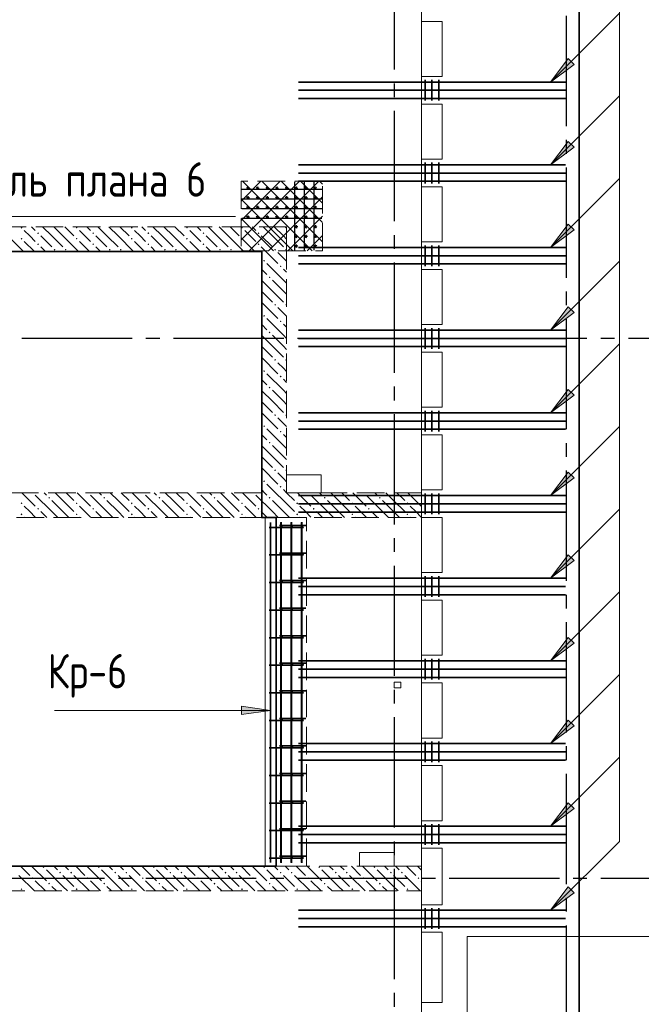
# Model space of a CAD drawing. Header units: millimetres. Extents: x 0 to 31317, y 0 to 42000.
# Tile 8 of 12: x 19108 to 23618, y 23718 to 30862. Entities that reach past the tile are written whole.
import ezdxf

# ---------------------------------------------------------------- set-up
doc = ezdxf.new("R2010")
doc.units = ezdxf.units.MM
doc.linetypes.add('______2', pattern=[270, 200, -70])
doc.linetypes.add('______5', pattern=[1100, 800, -100, 100, -100])
for name, color, linetype, lineweight in [('S1 Стержни арматуры фон', 7, 'Continuous', 25), ('Standard', 7, 'Continuous', 25), ('Вспомогательная арматура', 7, 'Continuous', 25), ('ЖБ Балка Вышележаща', 7, 'Continuous', 25), ('Оси', 40, '______5', 18), ('Позиционная метка номер позиции', 7, 'Continuous', 13), ('Поперечная арматура', 7, 'Continuous', 25), ('Поперечное армирование AW фон', 7, 'Continuous', 25), ('Примечания', 7, 'Continuous', 25), ('Размерная выноска', 7, 'Continuous', 13)]:
    doc.layers.add(name, color=color, linetype=linetype, lineweight=lineweight)
for name, color, linetype, lineweight, true_color in [('ЖБ Балка Нижележащая', 7, '______2', 25, 0x8c8cff), ('ЖБ Перекрытие верхний уровень', 7, 'Continuous', 25, 0xe0e0ff), ('ЖБ Стена верхний уровень', 7, 'Continuous', 25, 0x006e00)]:
    doc.layers.add(name, color=color, linetype=linetype, lineweight=lineweight, true_color=true_color)
doc.styles.add('GOST 2.304-81', font='txt')

msp = doc.modelspace()

# ---------------------------------------------------------------- hatches: boundary and pattern name
at = {"layer": 'ЖБ Стена верхний уровень', "linetype": 'Continuous', "lineweight": 18, "transparency": 33554687}
for points in [[(19114.5, 29353.1), (19121, 29359.6), (19127.4, 29353.1), (19121, 29346.6)], [(19234.5, 29313.1), (19240.9, 29319.6), (19247.4, 29313.1), (19240.9, 29306.6)], [(19514.5, 29353.1), (19521, 29359.6), (19527.4, 29353.1), (19521, 29346.6)], [(19634.5, 29313.1), (19640.9, 29319.6), (19647.4, 29313.1), (19640.9, 29306.6)], [(19914.5, 29353.1), (19921, 29359.6), (19927.4, 29353.1), (19921, 29346.6)], [(20034.5, 29313.1), (20040.9, 29319.6), (20047.4, 29313.1), (20040.9, 29306.6)], [(20314.5, 29353.1), (20321, 29359.6), (20327.4, 29353.1), (20321, 29346.6)], [(20434.5, 29313.1), (20440.9, 29319.6), (20447.4, 29313.1), (20440.9, 29306.6)], [(20714.5, 29353.1), (20721, 29359.6), (20727.4, 29353.1), (20721, 29346.6)], [(20834.5, 29313.1), (20840.9, 29319.6), (20847.4, 29313.1), (20840.9, 29306.6)], [(19114.5, 29273.1), (19121, 29279.6), (19127.4, 29273.1), (19121, 29266.6)], [(19234.5, 29233.1), (19240.9, 29239.6), (19247.4, 29233.1), (19240.9, 29226.6)], [(19514.5, 29273.1), (19521, 29279.6), (19527.4, 29273.1), (19521, 29266.6)], [(19634.5, 29233.1), (19640.9, 29239.6), (19647.4, 29233.1), (19640.9, 29226.6)], [(19914.5, 29273.1), (19921, 29279.6), (19927.4, 29273.1), (19921, 29266.6)], [(20034.5, 29233.1), (20040.9, 29239.6), (20047.4, 29233.1), (20040.9, 29226.6)], [(20314.5, 29273.1), (20321, 29279.6), (20327.4, 29273.1), (20321, 29266.6)], [(20434.5, 29233.1), (20440.9, 29239.6), (20447.4, 29233.1), (20440.9, 29226.6)], [(20714.5, 29273.1), (20721, 29279.6), (20727.4, 29273.1), (20721, 29266.6)], [(20834.5, 29233.1), (20840.9, 29239.6), (20847.4, 29233.1), (20840.9, 29226.6)], [(19354.4, 29193.1), (19360.9, 29199.6), (19367.4, 29193.1), (19360.9, 29186.6)], [(19434.5, 29193.1), (19440.9, 29199.6), (19447.4, 29193.1), (19440.9, 29186.6)], [(19754.4, 29193.1), (19760.9, 29199.6), (19767.4, 29193.1), (19760.9, 29186.6)], [(19834.5, 29193.1), (19840.9, 29199.6), (19847.4, 29193.1), (19840.9, 29186.6)], [(20154.4, 29193.1), (20160.9, 29199.6), (20167.4, 29193.1), (20160.9, 29186.6)], [(20234.5, 29193.1), (20240.9, 29199.6), (20247.4, 29193.1), (20240.9, 29186.6)], [(20554.4, 29193.1), (20560.9, 29199.6), (20567.4, 29193.1), (20560.9, 29186.6)], [(20634.5, 29193.1), (20640.9, 29199.6), (20647.4, 29193.1), (20640.9, 29186.6)], [(20954.4, 29193.1), (20960.9, 29199.6), (20967.4, 29193.1), (20960.9, 29186.6)], [(21034.5, 29193.1), (21040.9, 29199.6), (21044, 29196.6), (21044, 29189.7), (21040.9, 29186.6)], [(20874.5, 29113.1), (20881, 29119.6), (20887.5, 29113.1), (20881, 29106.6)], [(20994.5, 29073.1), (21001, 29079.6), (21007.5, 29073.1), (21001, 29066.6)], [(20914.5, 28993.1), (20921, 28999.6), (20927.4, 28993.1), (20921, 28986.6)], [(20954.4, 28793.1), (20960.9, 28799.6), (20967.4, 28793.1), (20960.9, 28786.6)], [(21034.5, 28793.1), (21040.9, 28799.6), (21044, 28796.6), (21044, 28789.7), (21040.9, 28786.6)], [(20874.5, 28713.1), (20881, 28719.6), (20887.5, 28713.1), (20881, 28706.6)], [(20994.5, 28673.1), (21001, 28679.6), (21007.5, 28673.1), (21001, 28666.6)], [(20914.5, 28593.1), (20921, 28599.6), (20927.4, 28593.1), (20921, 28586.6)], [(20954.4, 28393.1), (20960.9, 28399.6), (20967.4, 28393.1), (20960.9, 28386.6)], [(21034.5, 28393.1), (21040.9, 28399.6), (21044, 28396.6), (21044, 28389.7), (21040.9, 28386.6)], [(20874.5, 28313.1), (20881, 28319.6), (20887.5, 28313.1), (20881, 28306.6)], [(20994.5, 28273.1), (21001, 28279.6), (21007.5, 28273.1), (21001, 28266.6)], [(20914.5, 28193.1), (20921, 28199.6), (20927.4, 28193.1), (20921, 28186.6)], [(20954.4, 27993.1), (20960.9, 27999.6), (20967.4, 27993.1), (20960.9, 27986.6)], [(21034.5, 27993.1), (21040.9, 27999.6), (21044, 27996.6), (21044, 27989.7), (21040.9, 27986.6)], [(20874.5, 27913.1), (20881, 27919.6), (20887.5, 27913.1), (20881, 27906.6)], [(20994.5, 27873.1), (21001, 27879.6), (21007.5, 27873.1), (21001, 27866.6)], [(20914.5, 27793.1), (20921, 27799.6), (20927.4, 27793.1), (20921, 27786.6)], [(20954.4, 27593.1), (20960.9, 27599.6), (20967.4, 27593.1), (20960.9, 27586.6)], [(21034.5, 27593.1), (21040.9, 27599.6), (21044, 27596.6), (21044, 27589.7), (21040.9, 27586.6)], [(20874.5, 27513.1), (20881, 27519.6), (20887.5, 27513.1), (20881, 27506.6)], [(20994.5, 27473.1), (21001, 27479.6), (21007.5, 27473.1), (21001, 27466.6)], [(19204.3, 27430), (19201, 27426.6), (19197.6, 27430)], [(19314.5, 27393.1), (19321, 27399.6), (19327.4, 27393.1), (19321, 27386.6)], [(19604.3, 27430), (19601, 27426.6), (19597.6, 27430)], [(19714.5, 27393.1), (19721, 27399.6), (19727.4, 27393.1), (19721, 27386.6)], [(20004.3, 27430), (20001, 27426.6), (19997.6, 27430)], [(20114.5, 27393.1), (20121, 27399.6), (20127.4, 27393.1), (20121, 27386.6)], [(20404.3, 27430), (20401, 27426.6), (20397.6, 27430)], [(20514.5, 27393.1), (20521, 27399.6), (20527.4, 27393.1), (20521, 27386.6)], [(20804.3, 27430), (20801, 27426.6), (20797.6, 27430)], [(20914.5, 27393.1), (20921, 27399.6), (20927.4, 27393.1), (20921, 27386.6)], [(21204.3, 27430), (21201, 27426.6), (21197.6, 27430)], [(21314.5, 27393.1), (21321, 27399.6), (21327.4, 27393.1), (21321, 27386.6)], [(21604.3, 27430), (21601, 27426.6), (21597.6, 27430)], [(21714.5, 27393.1), (21721, 27399.6), (21727.4, 27393.1), (21721, 27386.6)], [(22004.3, 27430), (22001, 27426.6), (21997.6, 27430)], [(19114.5, 27353.1), (19121, 27359.6), (19127.4, 27353.1), (19121, 27346.6)], [(19234.5, 27313.1), (19240.9, 27319.6), (19247.4, 27313.1), (19240.9, 27306.6)], [(19514.5, 27353.1), (19521, 27359.6), (19527.4, 27353.1), (19521, 27346.6)], [(19634.5, 27313.1), (19640.9, 27319.6), (19647.4, 27313.1), (19640.9, 27306.6)], [(19914.5, 27353.1), (19921, 27359.6), (19927.4, 27353.1), (19921, 27346.6)], [(20034.5, 27313.1), (20040.9, 27319.6), (20047.4, 27313.1), (20040.9, 27306.6)], [(20314.5, 27353.1), (20321, 27359.6), (20327.4, 27353.1), (20321, 27346.6)], [(20434.5, 27313.1), (20440.9, 27319.6), (20447.4, 27313.1), (20440.9, 27306.6)], [(20714.5, 27353.1), (20721, 27359.6), (20727.4, 27353.1), (20721, 27346.6)], [(20834.5, 27313.1), (20840.9, 27319.6), (20847.4, 27313.1), (20840.9, 27306.6)], [(21114.5, 27353.1), (21121, 27359.6), (21127.4, 27353.1), (21121, 27346.6)], [(21234.5, 27313.1), (21240.9, 27319.6), (21247.4, 27313.1), (21240.9, 27306.6)], [(21514.5, 27353.1), (21521, 27359.6), (21527.4, 27353.1), (21521, 27346.6)], [(21634.5, 27313.1), (21640.9, 27319.6), (21647.4, 27313.1), (21640.9, 27306.6)], [(21914.5, 27353.1), (21921, 27359.6), (21927.4, 27353.1), (21921, 27346.6)], [(19114.5, 27273.1), (19121, 27279.6), (19127.4, 27273.1), (19121, 27266.6)], [(19514.5, 27273.1), (19521, 27279.6), (19527.4, 27273.1), (19521, 27266.6)], [(19914.5, 27273.1), (19921, 27279.6), (19927.4, 27273.1), (19921, 27266.6)], [(20314.5, 27273.1), (20321, 27279.6), (20327.4, 27273.1), (20321, 27266.6)], [(20714.5, 27273.1), (20721, 27279.6), (20727.4, 27273.1), (20721, 27266.6)], [(21114.5, 27273.1), (21121, 27279.6), (21127.4, 27273.1), (21121, 27266.6)], [(21514.5, 27273.1), (21521, 27279.6), (21527.4, 27273.1), (21521, 27266.6)], [(21914.5, 27273.1), (21921, 27279.6), (21927.4, 27273.1), (21921, 27266.6)], [(19274.5, 24713.1), (19281, 24719.6), (19287.5, 24713.1), (19281, 24706.6)], [(19394.5, 24673.1), (19401, 24679.6), (19407.5, 24673.1), (19401, 24666.6)], [(19474.5, 24673.1), (19481, 24679.6), (19487.5, 24673.1), (19481, 24666.6)], [(19674.5, 24713.1), (19681, 24719.6), (19687.5, 24713.1), (19681, 24706.6)], [(19794.5, 24673.1), (19801, 24679.6), (19807.5, 24673.1), (19801, 24666.6)], [(19874.5, 24673.1), (19881, 24679.6), (19887.5, 24673.1), (19881, 24666.6)], [(20074.5, 24713.1), (20081, 24719.6), (20087.5, 24713.1), (20081, 24706.6)], [(20194.5, 24673.1), (20201, 24679.6), (20207.5, 24673.1), (20201, 24666.6)], [(20274.5, 24673.1), (20281, 24679.6), (20287.5, 24673.1), (20281, 24666.6)], [(20474.5, 24713.1), (20481, 24719.6), (20487.5, 24713.1), (20481, 24706.6)], [(20594.5, 24673.1), (20601, 24679.6), (20607.5, 24673.1), (20601, 24666.6)], [(20674.5, 24673.1), (20681, 24679.6), (20687.5, 24673.1), (20681, 24666.6)], [(20874.5, 24713.1), (20881, 24719.6), (20887.5, 24713.1), (20881, 24706.6)], [(20994.5, 24673.1), (21001, 24679.6), (21007.5, 24673.1), (21001, 24666.6)], [(21074.5, 24673.1), (21081, 24679.6), (21087.5, 24673.1), (21081, 24666.6)], [(21274.5, 24713.1), (21281, 24719.6), (21287.5, 24713.1), (21281, 24706.6)], [(21394.5, 24673.1), (21401, 24679.6), (21407.5, 24673.1), (21401, 24666.6)], [(21474.5, 24673.1), (21481, 24679.6), (21487.5, 24673.1), (21481, 24666.6)], [(21674.5, 24713.1), (21681, 24719.6), (21687.5, 24713.1), (21681, 24706.6)], [(21794.5, 24673.1), (21801, 24679.6), (21807.5, 24673.1), (21801, 24666.6)], [(21874.5, 24673.1), (21881, 24679.6), (21887.5, 24673.1), (21881, 24666.6)], [(19194.5, 24633.1), (19201, 24639.6), (19207.5, 24633.1), (19201, 24626.6)], [(19314.5, 24593.1), (19321, 24599.6), (19327.4, 24593.1), (19321, 24586.6)], [(19594.5, 24633.1), (19601, 24639.6), (19607.5, 24633.1), (19601, 24626.6)], [(19714.5, 24593.1), (19721, 24599.6), (19727.4, 24593.1), (19721, 24586.6)], [(19994.5, 24633.1), (20001, 24639.6), (20007.5, 24633.1), (20001, 24626.6)], [(20114.5, 24593.1), (20121, 24599.6), (20127.4, 24593.1), (20121, 24586.6)], [(20394.5, 24633.1), (20401, 24639.6), (20407.5, 24633.1), (20401, 24626.6)], [(20514.5, 24593.1), (20521, 24599.6), (20527.4, 24593.1), (20521, 24586.6)], [(20794.5, 24633.1), (20801, 24639.6), (20807.5, 24633.1), (20801, 24626.6)], [(20914.5, 24593.1), (20921, 24599.6), (20927.4, 24593.1), (20921, 24586.6)], [(21194.5, 24633.1), (21201, 24639.6), (21207.5, 24633.1), (21201, 24626.6)], [(21314.5, 24593.1), (21321, 24599.6), (21327.4, 24593.1), (21321, 24586.6)], [(21594.5, 24633.1), (21601, 24639.6), (21607.5, 24633.1), (21601, 24626.6)], [(21714.5, 24593.1), (21721, 24599.6), (21727.4, 24593.1), (21721, 24586.6)], [(21994.5, 24633.1), (22001, 24639.6), (22007.5, 24633.1), (22001, 24626.6)], [(19114.5, 24553.1), (19121, 24559.6), (19127.4, 24553.1), (19121, 24546.6)], [(19514.5, 24553.1), (19521, 24559.6), (19527.4, 24553.1), (19521, 24546.6)], [(19914.5, 24553.1), (19921, 24559.6), (19927.4, 24553.1), (19921, 24546.6)], [(20314.5, 24553.1), (20321, 24559.6), (20327.4, 24553.1), (20321, 24546.6)], [(20714.5, 24553.1), (20721, 24559.6), (20727.4, 24553.1), (20721, 24546.6)], [(21114.5, 24553.1), (21121, 24559.6), (21127.4, 24553.1), (21121, 24546.6)], [(21514.5, 24553.1), (21521, 24559.6), (21527.4, 24553.1), (21521, 24546.6)], [(21914.5, 24553.1), (21921, 24559.6), (21927.4, 24553.1), (21921, 24546.6)]]:
    msp.add_hatch(color=7, dxfattribs=at).paths.add_polyline_path(points, flags=16)
at = {"layer": 'Позиционная метка номер позиции', "linetype": 'Continuous', "lineweight": 13, "transparency": 33554687}
for points in [[(23130, 30537.3), (22960.3, 30410), (23087.6, 30579.7)], [(23130, 29937.3), (22960.3, 29810), (23087.6, 29979.7)], [(23130, 29337.3), (22960.3, 29210), (23087.6, 29379.7)], [(23130, 28737.3), (22960.3, 28610), (23087.6, 28779.7)], [(23130, 28137.3), (22960.3, 28010), (23087.6, 28179.7)], [(23130, 27537.3), (22960.3, 27410), (23087.6, 27579.7)], [(23130, 26937.3), (22960.3, 26810), (23087.6, 26979.7)], [(23130, 26337.3), (22960.3, 26210), (23087.6, 26379.7)], [(20716.9, 25880.6), (20926.9, 25850.6), (20716.9, 25820.6)], [(23130, 25737.3), (22960.3, 25610), (23087.6, 25779.7)], [(23130, 25137.3), (22960.3, 25010), (23087.6, 25179.7)], [(23130, 24527.3), (22960.3, 24400), (23087.6, 24569.7)]]:
    msp.add_hatch(color=7, dxfattribs=at).paths.add_polyline_path(points, flags=16)

# ---------------------------------------------------------------- linework, layer by layer
at = {"layer": 'S1 Стержни арматуры фон', "color": 7, "linetype": 'Continuous', "lineweight": 35, "transparency": 33554687}
for p, q in [((21130, 30410), (23068, 30410)), ((21130, 30410), (23068, 30410)), ((21130, 30350), (23068, 30350)), ((21130, 30350), (23068, 30350)), ((21130, 30290), (23068, 30290)), ((21130, 30290), (23068, 30290)), ((21130, 29810), (23068, 29810)), ((21130, 29810), (23068, 29810)), ((21130, 29750), (23068, 29750)), ((21130, 29750), (23068, 29750)), ((21130, 29690), (23068, 29690)), ((21130, 29690), (23068, 29690)), ((21130, 29210), (23068, 29210)), ((21130, 29210), (23068, 29210)), ((21130, 29150), (23068, 29150)), ((21130, 29150), (23068, 29150)), ((21130, 29090), (23068, 29090)), ((21130, 29090), (23068, 29090)), ((21130, 28610), (23068, 28610)), ((21130, 28610), (23068, 28610)), ((21130, 28550), (23068, 28550)), ((21130, 28550), (23068, 28550)), ((21130, 28490), (23068, 28490)), ((21130, 28490), (23068, 28490)), ((21130, 28010), (23068, 28010)), ((21130, 28010), (23068, 28010)), ((21130, 27950), (23068, 27950)), ((21130, 27950), (23068, 27950)), ((21130, 27890), (23068, 27890)), ((21130, 27890), (23068, 27890)), ((21130, 27410), (23068, 27410)), ((21130, 27410), (23068, 27410)), ((21130, 27350), (23068, 27350)), ((21130, 27350), (23068, 27350)), ((21130, 27290), (23068, 27290)), ((21130, 27290), (23068, 27290)), ((20917, 27178), (21167.9, 27178)), ((20926.9, 24746), (20926.9, 27214)), ((20927, 24746), (20927, 27214)), ((20992, 27192), (21183, 27192)), ((21002, 24746), (21002, 27214)), ((21004, 24744), (21004, 27216)), ((21004.1, 24744), (21004.1, 27216)), ((21077, 24746), (21077, 27214)), ((21079, 24744), (21079, 27216)), ((21079.1, 24744), (21079.1, 27216)), ((21152, 24746), (21152, 27214)), ((21154, 24744), (21154, 27216)), ((21154.1, 24744), (21154.1, 27216)), ((20917, 26978), (21167.9, 26978)), ((20992, 26992), (21183, 26992)), ((21130, 26810), (23068, 26810)), ((21130, 26810), (23068, 26810)), ((20917, 26778), (21167.9, 26778)), ((20992, 26792), (21183, 26792)), ((21130, 26750), (23068, 26750)), ((21130, 26750), (23068, 26750)), ((21130, 26690), (23068, 26690)), ((21130, 26690), (23068, 26690)), ((20992, 26592), (21183, 26592)), ((20917, 26578), (21167.9, 26578)), ((20917, 26378), (21167.9, 26378)), ((20992, 26392), (21183, 26392)), ((20917, 26178), (21167.9, 26178)), ((20992, 26192), (21183, 26192)), ((21130, 26210), (23068, 26210)), ((21130, 26210), (23068, 26210)), ((21130, 26150), (23068, 26150)), ((21130, 26150), (23068, 26150)), ((21130, 26090), (23068, 26090)), ((21130, 26090), (23068, 26090)), ((20917, 25978), (21167.9, 25978)), ((20992, 25992), (21183, 25992)), ((20917, 25778), (21167.9, 25778)), ((20992, 25792), (21183, 25792)), ((20992, 25592), (21183, 25592)), ((21130, 25610), (23068, 25610)), ((21130, 25610), (23068, 25610)), ((20917, 25578), (21167.9, 25578)), ((21130, 25550), (23068, 25550)), ((21130, 25550), (23068, 25550)), ((21130, 25490), (23068, 25490)), ((21130, 25490), (23068, 25490)), ((20917, 25378), (21167.9, 25378)), ((20992, 25392), (21183, 25392)), ((20917, 25178), (21167.9, 25178)), ((20992, 25192), (21183, 25192)), ((21130, 25010), (23068, 25010)), ((21130, 25010), (23068, 25010)), ((20917, 24978), (21167.9, 24978)), ((20992, 24992), (21183, 24992)), ((21130, 24950), (23068, 24950)), ((21130, 24950), (23068, 24950)), ((21130, 24890), (23068, 24890)), ((21130, 24890), (23068, 24890)), ((20917, 24778), (21167.9, 24778)), ((20992, 24792), (21183, 24792)), ((21130, 24400), (23068, 24400)), ((21130, 24400), (23068, 24400)), ((21130, 24340), (23068, 24340)), ((21130, 24340), (23068, 24340)), ((21130, 24280), (23068, 24280)), ((21130, 24280), (23068, 24280))]:
    msp.add_line(p, q, dxfattribs=at)
at = {"layer": 'S1 Стержни арматуры фон', "color": 180, "linetype": 'Continuous', "lineweight": 50, "transparency": 33554687}
for centre in [(21011, 27185), (21086, 27185), (21161, 27185), (21011, 26985), (21086, 26985), (21161, 26985), (21011, 26785), (21086, 26785), (21161, 26785), (21011, 26585), (21086, 26585), (21161, 26585), (21011, 26385), (21086, 26385), (21161, 26385), (21011, 26185), (21086, 26185), (21161, 26185), (21011, 25985), (21086, 25985), (21161, 25985), (21011, 25785), (21086, 25785), (21161, 25785), (21011, 25585), (21086, 25585), (21161, 25585), (21011, 25385), (21086, 25385), (21161, 25385), (21011, 25185), (21086, 25185), (21161, 25185), (21011, 24985), (21086, 24985), (21161, 24985), (21011, 24785), (21086, 24785), (21161, 24785)]:
    msp.add_circle(centre, 3, dxfattribs=at)
at = {"layer": 'Standard', "color": 254, "linetype": 'Continuous', "lineweight": 35, "true_color": 0xc4c4ff, "transparency": 33554687}
msp.add_lwpolyline([(7324.1, 17855), (23168, 17855), (23168, 39570), (7324.1, 39570), (7324.1, 17855)], dxfattribs=at)
at = {"layer": 'Standard', "color": 7, "linetype": 'Continuous', "lineweight": 13, "transparency": 33554687}
msp.add_lwpolyline([(7674, 17930), (22024, 17930), (22024, 39170), (7674, 39170), (7674, 17930)], dxfattribs=at)
at = {"layer": 'Вспомогательная арматура', "color": 7, "linetype": 'Continuous', "lineweight": 25, "transparency": 33554687}
for p, q in [((21104, 29190), (21104, 29685)), ((21174, 29190), (21174, 29685)), ((21244, 29190), (21244, 29685)), ((21299, 29630), (20719, 29630)), ((21299, 29560), (20719, 29560)), ((21299, 29490), (20719, 29490)), ((21299, 29420), (20719, 29420))]:
    msp.add_line(p, q, dxfattribs=at)
at = {"layer": 'ЖБ Балка Вышележаща', "color": 7, "linetype": 'Continuous', "lineweight": 18, "transparency": 33554687}
for p, q in [((20969, 27250), (20889, 27250)), ((20889, 27250), (20889, 24720)), ((20969, 24720), (20969, 27250)), ((20889, 24720), (20969, 24720))]:
    msp.add_line(p, q, dxfattribs=at)
at = {"layer": 'ЖБ Балка Нижележащая', "color": 251, "linetype": '______2', "lineweight": 18, "true_color": 0x656565, "transparency": 33554687}
for p, q in [((21189, 27250), (20969, 27250)), ((21189, 24720), (21189, 27250)), ((20969, 24720), (21189, 24720))]:
    msp.add_line(p, q, dxfattribs=at)
at = {"layer": 'ЖБ Перекрытие верхний уровень', "color": 7, "linetype": 'Continuous', "lineweight": 18, "transparency": 33554687}
for p, q in [((22024, 30450), (22024, 30850)), ((22024, 30850), (22174, 30850)), ((22174, 30850), (22174, 30450)), ((22174, 30450), (22024, 30450)), ((22024, 29850), (22024, 30250)), ((22024, 30250), (22174, 30250)), ((22174, 30250), (22174, 29850)), ((22174, 29850), (22024, 29850)), ((22024, 29250), (22024, 29650)), ((22024, 29650), (22174, 29650)), ((22174, 29650), (22174, 29250)), ((22174, 29250), (22024, 29250)), ((20864, 29180), (16424, 29180)), ((20864, 27250), (20864, 29180)), ((22024, 28650), (22024, 29050)), ((22024, 29050), (22174, 29050)), ((22174, 29050), (22174, 28650)), ((22174, 28650), (22024, 28650)), ((22024, 28050), (22024, 28450)), ((22024, 28450), (22174, 28450)), ((22174, 28450), (22174, 28050)), ((22174, 28050), (22024, 28050)), ((22024, 27850), (22174, 27850)), ((22024, 27450), (22024, 27850)), ((22174, 27850), (22174, 27450)), ((21294, 27560), (21044, 27560)), ((21044, 27560), (21044, 27430)), ((21294, 27430), (21294, 27560)), ((22174, 27450), (22024, 27450)), ((21044, 27430), (21294, 27430)), ((20969, 27250), (20864, 27250)), ((20969, 24720), (20969, 27250)), ((22024, 26850), (22024, 27250)), ((22024, 27250), (22174, 27250)), ((22174, 27250), (22174, 26850)), ((22174, 26850), (22024, 26850)), ((22024, 26250), (22024, 26650)), ((22024, 26650), (22174, 26650)), ((22174, 26650), (22174, 26250)), ((22174, 26250), (22024, 26250)), ((21874, 26055), (21824, 26055)), ((21824, 26055), (21824, 26015)), ((21824, 26015), (21874, 26015)), ((21874, 26015), (21874, 26055)), ((22024, 25650), (22024, 26050)), ((22024, 26050), (22174, 26050)), ((22174, 26050), (22174, 25650)), ((22174, 25650), (22024, 25650)), ((22024, 25050), (22024, 25450)), ((22024, 25450), (22174, 25450)), ((22174, 25450), (22174, 25050)), ((22174, 25050), (22024, 25050)), ((21824, 24820), (21574, 24820)), ((21574, 24820), (21574, 24720)), ((21824, 24720), (21824, 24820)), ((22024, 24540), (22024, 24850)), ((22024, 24850), (22174, 24850)), ((22174, 24850), (22174, 24440)), ((16924, 24720), (20969, 24720)), ((21574, 24720), (21824, 24720)), ((22024, 24440), (22024, 24540)), ((22174, 24440), (22024, 24440)), ((22024, 23730), (22024, 24240)), ((22024, 24240), (22174, 24240)), ((22174, 24240), (22174, 23730)), ((22354, 17930), (22354, 24210)), ((22354, 24210), (23774, 24210)), ((22174, 23730), (22024, 23730))]:
    msp.add_line(p, q, dxfattribs=at)
at = {"layer": 'ЖБ Стена верхний уровень', "color": 251, "linetype": '______2', "lineweight": 13, "true_color": 0x656565, "transparency": 33554687}
for p, q in [((21044, 29360), (16424, 29360)), ((21044, 29180), (21044, 29360)), ((18204, 29180), (20864, 29180)), ((20864, 29180), (20864, 27430)), ((21044, 27430), (21044, 29180)), ((20864, 27430), (18204, 27430)), ((22024, 27430), (21044, 27430)), ((22024, 27250), (22024, 27430)), ((16924, 27250), (22024, 27250)), ((22024, 24720), (16924, 24720)), ((22024, 24540), (22024, 24720)), ((16244, 24540), (22024, 24540))]:
    msp.add_line(p, q, dxfattribs=at)
at = {"layer": 'ЖБ Стена верхний уровень', "color": 9, "linetype": 'Continuous', "lineweight": 18, "true_color": 0xc7c7c7, "transparency": 33554687}
for p, q in [((19181, 29293.1), (19140.9, 29333.1)), ((19194.1, 29360), (19221, 29333.1)), ((19340.9, 29293.1), (19274.1, 29360)), ((19354.1, 29360), (19421, 29293.1)), ((19434.1, 29360), (19501, 29293.1)), ((19581, 29293.1), (19540.9, 29333.1)), ((19594.1, 29360), (19621, 29333.1)), ((19740.9, 29293.1), (19674.1, 29360)), ((19754.1, 29360), (19821, 29293.1)), ((19834.1, 29360), (19901, 29293.1)), ((19981, 29293.1), (19940.9, 29333.1)), ((19994.1, 29360), (20021, 29333.1)), ((20140.9, 29293.1), (20074.1, 29360)), ((20154.1, 29360), (20221, 29293.1)), ((20234.1, 29360), (20301, 29293.1)), ((20381, 29293.1), (20340.9, 29333.1)), ((20394.1, 29360), (20421, 29333.1)), ((20540.9, 29293.1), (20474.1, 29360)), ((20554.1, 29360), (20621, 29293.1)), ((20634.1, 29360), (20701, 29293.1)), ((20781, 29293.1), (20740.9, 29333.1)), ((20794.1, 29360), (20821, 29333.1)), ((20940.9, 29293.1), (20874.1, 29360)), ((20954.1, 29360), (21021, 29293.1)), ((21034.1, 29360), (21044, 29350.1)), ((19021, 29293.1), (19134.1, 29180)), ((19140.9, 29253.1), (19214.1, 29180)), ((19221, 29253.1), (19181, 29293.1)), ((19260.9, 29293.1), (19340.9, 29213.1)), ((19340.9, 29293.1), (19421, 29213.1)), ((19421, 29293.1), (19534.1, 29180)), ((19540.9, 29253.1), (19614.1, 29180)), ((19621, 29253.1), (19581, 29293.1)), ((19660.9, 29293.1), (19740.9, 29213.1)), ((19740.9, 29293.1), (19821, 29213.1)), ((19821, 29293.1), (19934.1, 29180)), ((19940.9, 29253.1), (20014.1, 29180)), ((20021, 29253.1), (19981, 29293.1)), ((20060.9, 29293.1), (20140.9, 29213.1)), ((20140.9, 29293.1), (20221, 29213.1)), ((20221, 29293.1), (20334.1, 29180)), ((20340.9, 29253.1), (20414.1, 29180)), ((20421, 29253.1), (20381, 29293.1)), ((20460.9, 29293.1), (20540.9, 29213.1)), ((20540.9, 29293.1), (20621, 29213.1)), ((20621, 29293.1), (20734.1, 29180)), ((20740.9, 29253.1), (20814.1, 29180)), ((20821, 29253.1), (20781, 29293.1)), ((20860.9, 29293.1), (20940.9, 29213.1)), ((20940.9, 29293.1), (21021, 29213.1)), ((21021, 29293.1), (21044, 29270.1)), ((19260.9, 29213.1), (19294.1, 29180)), ((19660.9, 29213.1), (19694.1, 29180)), ((20060.9, 29213.1), (20094.1, 29180)), ((20460.9, 29213.1), (20494.1, 29180)), ((20860.9, 29213.1), (20894.1, 29180)), ((20894.1, 29180), (20981, 29093.1)), ((21021, 29133.1), (20981, 29173.1)), ((21021, 28973.1), (20901, 29093.1)), ((21044, 29110.1), (21021, 29133.1)), ((20864, 29050.1), (20901, 29013.1)), ((21021, 29053.1), (21044, 29030.1)), ((20940.9, 28893.1), (20864, 28970.1)), ((20940.9, 28973.1), (21021, 28893.1)), ((21021, 28973.1), (21044, 28950.1)), ((20864, 28890.1), (20940.9, 28813.1)), ((20940.9, 28893.1), (21021, 28813.1)), ((21021, 28893.1), (21044, 28870.1)), ((20864, 28810.1), (20981, 28693.1)), ((21021, 28733.1), (20981, 28773.1)), ((21044, 28710.1), (21021, 28733.1)), ((21021, 28573.1), (20901, 28693.1)), ((21021, 28653.1), (21044, 28630.1)), ((20864, 28650.1), (20901, 28613.1)), ((20940.9, 28493.1), (20864, 28570.1)), ((20940.9, 28573.1), (21021, 28493.1)), ((21021, 28573.1), (21044, 28550.1)), ((20864, 28490.1), (20940.9, 28413.1)), ((20940.9, 28493.1), (21021, 28413.1)), ((21021, 28493.1), (21044, 28470.1)), ((20864, 28410.1), (20981, 28293.1)), ((21021, 28333.1), (20981, 28373.1)), ((21044, 28310.1), (21021, 28333.1)), ((20864, 28250.1), (20901, 28213.1)), ((21021, 28173.1), (20901, 28293.1)), ((21021, 28253.1), (21044, 28230.1)), ((20940.9, 28093.1), (20864, 28170.1)), ((20940.9, 28173.1), (21021, 28093.1)), ((21021, 28173.1), (21044, 28150.1)), ((20864, 28090.1), (20940.9, 28013.1)), ((20940.9, 28093.1), (21021, 28013.1)), ((21021, 28093.1), (21044, 28070.1)), ((20864, 28010.1), (20981, 27893.1)), ((21021, 27933.1), (20981, 27973.1)), ((21021, 27773.1), (20901, 27893.1)), ((21044, 27910.1), (21021, 27933.1)), ((20864, 27850.1), (20901, 27813.1)), ((21021, 27853.1), (21044, 27830.1)), ((20940.9, 27693.1), (20864, 27770.1)), ((20940.9, 27773.1), (21021, 27693.1)), ((21021, 27773.1), (21044, 27750.1)), ((20864, 27690.1), (20940.9, 27613.1)), ((20940.9, 27693.1), (21021, 27613.1)), ((21021, 27693.1), (21044, 27670.1)), ((20864, 27610.1), (20981, 27493.1)), ((21021, 27533.1), (20981, 27573.1)), ((21044, 27510.1), (21021, 27533.1)), ((20864, 27450.1), (20884.1, 27430)), ((20964.1, 27430), (20901, 27493.1)), ((21021, 27453.1), (21044, 27430.1)), ((19124.1, 27430), (19221, 27333.1)), ((19340.9, 27293.1), (19221, 27413.1)), ((19284.1, 27430), (19301, 27413.1)), ((19340.9, 27373.1), (19421, 27293.1)), ((19421, 27373.1), (19364.1, 27430)), ((19421, 27373.1), (19501, 27293.1)), ((19444.1, 27430), (19501, 27373.1)), ((19524.1, 27430), (19621, 27333.1)), ((19740.9, 27293.1), (19621, 27413.1)), ((19684.1, 27430), (19701, 27413.1)), ((19740.9, 27373.1), (19821, 27293.1)), ((19821, 27373.1), (19764.1, 27430)), ((19821, 27373.1), (19901, 27293.1)), ((19844.1, 27430), (19901, 27373.1)), ((19924.1, 27430), (20021, 27333.1)), ((20140.9, 27293.1), (20021, 27413.1)), ((20084.1, 27430), (20101, 27413.1)), ((20140.9, 27373.1), (20221, 27293.1)), ((20221, 27373.1), (20164.1, 27430)), ((20221, 27373.1), (20301, 27293.1)), ((20244.1, 27430), (20301, 27373.1)), ((20324.1, 27430), (20421, 27333.1)), ((20540.9, 27293.1), (20421, 27413.1)), ((20484.1, 27430), (20501, 27413.1)), ((20540.9, 27373.1), (20621, 27293.1)), ((20621, 27373.1), (20564.1, 27430)), ((20621, 27373.1), (20701, 27293.1)), ((20644.1, 27430), (20701, 27373.1)), ((20724.1, 27430), (20821, 27333.1)), ((20940.9, 27293.1), (20821, 27413.1)), ((20884.1, 27430), (20901, 27413.1)), ((20940.9, 27373.1), (21021, 27293.1)), ((21021, 27373.1), (20964.1, 27430)), ((21021, 27373.1), (21101, 27293.1)), ((21044.1, 27430), (21101, 27373.1)), ((21124.1, 27430), (21221, 27333.1)), ((21340.9, 27293.1), (21221, 27413.1)), ((21284.1, 27430), (21301, 27413.1)), ((21340.9, 27373.1), (21421, 27293.1)), ((21421, 27373.1), (21364.1, 27430)), ((21421, 27373.1), (21501, 27293.1)), ((21444.1, 27430), (21501, 27373.1)), ((21524.1, 27430), (21621, 27333.1)), ((21740.9, 27293.1), (21621, 27413.1)), ((21684.1, 27430), (21701, 27413.1)), ((21740.9, 27373.1), (21821, 27293.1)), ((21821, 27373.1), (21764.1, 27430)), ((21821, 27373.1), (21901, 27293.1)), ((21844.1, 27430), (21901, 27373.1)), ((21924.1, 27430), (22021, 27333.1)), ((22024, 27410.1), (22021, 27413.1)), ((19181, 27293.1), (19140.9, 27333.1)), ((19581, 27293.1), (19540.9, 27333.1)), ((19981, 27293.1), (19940.9, 27333.1)), ((20381, 27293.1), (20340.9, 27333.1)), ((20781, 27293.1), (20740.9, 27333.1)), ((21181, 27293.1), (21140.9, 27333.1)), ((21581, 27293.1), (21540.9, 27333.1)), ((21981, 27293.1), (21940.9, 27333.1)), ((19140.9, 27253.1), (19144.1, 27250)), ((19221, 27253.1), (19181, 27293.1)), ((19260.9, 27293.1), (19304.1, 27250)), ((19340.9, 27293.1), (19384.1, 27250)), ((19421, 27293.1), (19464.1, 27250)), ((19540.9, 27253.1), (19544.1, 27250)), ((19621, 27253.1), (19581, 27293.1)), ((19660.9, 27293.1), (19704.1, 27250)), ((19740.9, 27293.1), (19784.1, 27250)), ((19821, 27293.1), (19864.1, 27250)), ((19940.9, 27253.1), (19944.1, 27250)), ((20021, 27253.1), (19981, 27293.1)), ((20060.9, 27293.1), (20104.1, 27250)), ((20140.9, 27293.1), (20184.1, 27250)), ((20221, 27293.1), (20264.1, 27250)), ((20340.9, 27253.1), (20344.1, 27250)), ((20421, 27253.1), (20381, 27293.1)), ((20460.9, 27293.1), (20504.1, 27250)), ((20540.9, 27293.1), (20584.1, 27250)), ((20621, 27293.1), (20664.1, 27250)), ((20740.9, 27253.1), (20744.1, 27250)), ((20821, 27253.1), (20781, 27293.1)), ((20860.9, 27293.1), (20904.1, 27250)), ((20940.9, 27293.1), (20984.1, 27250)), ((21021, 27293.1), (21064.1, 27250)), ((21140.9, 27253.1), (21144.1, 27250)), ((21221, 27253.1), (21181, 27293.1)), ((21260.9, 27293.1), (21304.1, 27250)), ((21340.9, 27293.1), (21384.1, 27250)), ((21421, 27293.1), (21464.1, 27250)), ((21540.9, 27253.1), (21544.1, 27250)), ((21621, 27253.1), (21581, 27293.1)), ((21660.9, 27293.1), (21704.1, 27250)), ((21740.9, 27293.1), (21784.1, 27250)), ((21821, 27293.1), (21864.1, 27250)), ((21940.9, 27253.1), (21944.1, 27250)), ((22021, 27253.1), (21981, 27293.1)), ((19101, 24653.1), (19214.1, 24540)), ((19114.1, 24720), (19181, 24653.1)), ((19194.1, 24720), (19301, 24613.1)), ((19421, 24573.1), (19301, 24693.1)), ((19354.1, 24720), (19381, 24693.1)), ((19421, 24653.1), (19501, 24573.1)), ((19460.9, 24693.1), (19434.1, 24720)), ((19501, 24653.1), (19614.1, 24540)), ((19514.1, 24720), (19581, 24653.1)), ((19594.1, 24720), (19701, 24613.1)), ((19821, 24573.1), (19701, 24693.1)), ((19754.1, 24720), (19781, 24693.1)), ((19821, 24653.1), (19901, 24573.1)), ((19860.9, 24693.1), (19834.1, 24720)), ((19901, 24653.1), (20014.1, 24540)), ((19914.1, 24720), (19981, 24653.1)), ((19994.1, 24720), (20101, 24613.1)), ((20221, 24573.1), (20101, 24693.1)), ((20154.1, 24720), (20181, 24693.1)), ((20221, 24653.1), (20301, 24573.1)), ((20260.9, 24693.1), (20234.1, 24720)), ((20301, 24653.1), (20414.1, 24540)), ((20314.1, 24720), (20381, 24653.1)), ((20394.1, 24720), (20501, 24613.1)), ((20621, 24573.1), (20501, 24693.1)), ((20554.1, 24720), (20581, 24693.1)), ((20621, 24653.1), (20701, 24573.1)), ((20660.9, 24693.1), (20634.1, 24720)), ((20701, 24653.1), (20814.1, 24540)), ((20714.1, 24720), (20781, 24653.1)), ((20794.1, 24720), (20901, 24613.1)), ((21021, 24573.1), (20901, 24693.1)), ((20954.1, 24720), (20981, 24693.1)), ((21021, 24653.1), (21101, 24573.1)), ((21060.9, 24693.1), (21034.1, 24720)), ((21101, 24653.1), (21214.1, 24540)), ((21114.1, 24720), (21181, 24653.1)), ((21194.1, 24720), (21301, 24613.1)), ((21421, 24573.1), (21301, 24693.1)), ((21354.1, 24720), (21381, 24693.1)), ((21421, 24653.1), (21501, 24573.1)), ((21460.9, 24693.1), (21434.1, 24720)), ((21501, 24653.1), (21614.1, 24540)), ((21514.1, 24720), (21581, 24653.1)), ((21594.1, 24720), (21701, 24613.1)), ((21821, 24573.1), (21701, 24693.1)), ((21754.1, 24720), (21781, 24693.1)), ((21821, 24653.1), (21901, 24573.1)), ((21860.9, 24693.1), (21834.1, 24720)), ((21901, 24653.1), (22014.1, 24540)), ((21914.1, 24720), (21981, 24653.1)), ((21994.1, 24720), (22024, 24690.1)), ((19294.1, 24540), (19221, 24613.1)), ((19694.1, 24540), (19621, 24613.1)), ((20094.1, 24540), (20021, 24613.1)), ((20494.1, 24540), (20421, 24613.1)), ((20894.1, 24540), (20821, 24613.1)), ((21294.1, 24540), (21221, 24613.1)), ((21694.1, 24540), (21621, 24613.1)), ((22024, 24610.1), (22021, 24613.1)), ((19340.9, 24573.1), (19374.1, 24540)), ((19421, 24573.1), (19454.1, 24540)), ((19740.9, 24573.1), (19774.1, 24540)), ((19821, 24573.1), (19854.1, 24540)), ((20140.9, 24573.1), (20174.1, 24540)), ((20221, 24573.1), (20254.1, 24540)), ((20540.9, 24573.1), (20574.1, 24540)), ((20621, 24573.1), (20654.1, 24540)), ((20940.9, 24573.1), (20974.1, 24540)), ((21021, 24573.1), (21054.1, 24540)), ((21340.9, 24573.1), (21374.1, 24540)), ((21421, 24573.1), (21454.1, 24540)), ((21740.9, 24573.1), (21774.1, 24540)), ((21821, 24573.1), (21854.1, 24540))]:
    msp.add_line(p, q, dxfattribs=at)
at = {"layer": 'Оси', "color": 8, "linetype": '______5', "lineweight": -3, "transparency": 33554687}
for p, q in [((21824, 40100), (21824, 15930)), ((23074, 33090), (23074, 15930)), ((26524, 28550), (4600, 28550)), ((27424, 24630), (4600, 24630))]:
    msp.add_line(p, q, dxfattribs=at)
at = {"layer": 'Позиционная метка номер позиции', "color": 7, "linetype": 'Continuous', "lineweight": 13, "transparency": 33554687}
for p, q in [((22960.3, 30410), (23460.3, 30910)), ((22960.3, 30410), (23087.6, 30579.7)), ((23130, 30537.3), (22960.3, 30410)), ((23087.6, 30579.7), (23130, 30537.3)), ((23108.8, 30558.5), (23119.4, 30569.1)), ((22960.3, 30410), (22960.3, 30410)), ((22960.3, 30410), (22960.3, 30410)), ((22960.3, 30410), (22960.3, 30410)), ((22960.3, 29810), (23460.3, 30310)), ((22960.3, 29810), (23087.6, 29979.7)), ((23087.6, 29979.7), (23130, 29937.3)), ((23108.8, 29958.5), (23119.4, 29969.1)), ((23130, 29937.3), (22960.3, 29810)), ((22960.3, 29810), (22960.3, 29810)), ((22960.3, 29810), (22960.3, 29810)), ((22960.3, 29810), (22960.3, 29810)), ((22960.3, 29210), (23460.3, 29710)), ((22960.3, 29210), (23087.6, 29379.7)), ((23087.6, 29379.7), (23130, 29337.3)), ((23108.8, 29358.5), (23119.4, 29369.1)), ((23130, 29337.3), (22960.3, 29210)), ((22960.3, 29210), (22960.3, 29210)), ((22960.3, 29210), (22960.3, 29210)), ((22960.3, 29210), (22960.3, 29210)), ((22960.3, 28610), (23460.3, 29110)), ((22960.3, 28610), (23087.6, 28779.7)), ((23130, 28737.3), (22960.3, 28610)), ((23087.6, 28779.7), (23130, 28737.3)), ((23108.8, 28758.5), (23119.4, 28769.1)), ((22960.3, 28610), (22960.3, 28610)), ((22960.3, 28610), (22960.3, 28610)), ((22960.3, 28610), (22960.3, 28610)), ((22960.3, 28010), (23460.3, 28510)), ((22960.3, 28010), (23087.6, 28179.7)), ((23087.6, 28179.7), (23130, 28137.3)), ((23108.8, 28158.5), (23119.4, 28169.1)), ((23130, 28137.3), (22960.3, 28010)), ((22960.3, 28010), (22960.3, 28010)), ((22960.3, 28010), (22960.3, 28010)), ((22960.3, 28010), (22960.3, 28010)), ((22960.3, 27410), (23460.3, 27910)), ((22960.3, 27410), (23087.6, 27579.7)), ((23087.6, 27579.7), (23130, 27537.3)), ((23130, 27537.3), (22960.3, 27410)), ((23108.8, 27558.5), (23119.4, 27569.1)), ((22960.3, 27410), (22960.3, 27410)), ((22960.3, 27410), (22960.3, 27410)), ((22960.3, 27410), (22960.3, 27410)), ((22960.3, 26810), (23460.3, 27310)), ((22960.3, 26810), (23087.6, 26979.7)), ((23130, 26937.3), (22960.3, 26810)), ((23087.6, 26979.7), (23130, 26937.3)), ((23108.8, 26958.5), (23119.4, 26969.1)), ((22960.3, 26810), (22960.3, 26810)), ((22960.3, 26810), (22960.3, 26810)), ((22960.3, 26810), (22960.3, 26810)), ((22960.3, 26210), (23460.3, 26710)), ((22960.3, 26210), (23087.6, 26379.7)), ((23087.6, 26379.7), (23130, 26337.3)), ((23108.8, 26358.5), (23119.4, 26369.1)), ((23130, 26337.3), (22960.3, 26210)), ((22960.3, 26210), (22960.3, 26210)), ((22960.3, 26210), (22960.3, 26210)), ((22960.3, 26210), (22960.3, 26210)), ((22960.3, 25610), (23460.3, 26110)), ((20716.9, 25820.6), (20716.9, 25880.6)), ((20716.9, 25880.6), (20926.9, 25850.6)), ((20926.9, 25850.6), (19359.9, 25850.6)), ((20716.9, 25850.6), (20701.9, 25850.6)), ((20926.9, 25850.6), (20716.9, 25820.6)), ((20926.9, 25850.6), (20926.9, 25850.6)), ((20926.9, 25850.6), (20926.9, 25850.6)), ((20926.9, 25850.6), (20926.9, 25850.6)), ((22960.3, 25610), (23087.6, 25779.7)), ((23130, 25737.3), (22960.3, 25610)), ((23087.6, 25779.7), (23130, 25737.3)), ((23108.8, 25758.5), (23119.4, 25769.1)), ((22960.3, 25610), (22960.3, 25610)), ((22960.3, 25610), (22960.3, 25610)), ((22960.3, 25610), (22960.3, 25610)), ((22960.3, 25010), (23460.3, 25510)), ((22960.3, 25010), (23087.6, 25179.7)), ((23087.6, 25179.7), (23130, 25137.3)), ((23108.8, 25158.5), (23119.4, 25169.1)), ((23130, 25137.3), (22960.3, 25010)), ((22960.3, 25010), (22960.3, 25010)), ((22960.3, 25010), (22960.3, 25010)), ((22960.3, 25010), (22960.3, 25010)), ((22960.3, 24400), (23087.6, 24569.7)), ((23130, 24527.3), (22960.3, 24400)), ((23087.6, 24569.7), (23130, 24527.3)), ((23108.8, 24548.5), (23119.4, 24559.1)), ((22960.3, 24400), (22960.3, 24400)), ((22960.3, 24400), (22960.3, 24400)), ((22960.3, 24400), (22960.3, 24400))]:
    msp.add_line(p, q, dxfattribs=at)
msp.add_lwpolyline([(22960.3, 24400), (23460.3, 24900), (23460.3, 33320), (24260.3, 33320)], dxfattribs=at)
at = {"layer": 'Поперечная арматура', "color": 7, "linetype": 'Continuous', "lineweight": 50, "transparency": 33554687}
for centre in [(20764, 29640), (20834, 29640), (20904, 29640), (20974, 29640), (21044, 29640), (21114, 29640), (21184, 29640), (21254, 29640), (20764, 29570), (20834, 29570), (20904, 29570), (20974, 29570), (21044, 29570), (21114, 29570), (21184, 29570), (21254, 29570), (20764, 29500), (20834, 29500), (20904, 29500), (20974, 29500), (21044, 29500), (21114, 29500), (21184, 29500), (21254, 29500), (20764, 29430), (20834, 29430), (20904, 29430), (20974, 29430), (21044, 29430), (21114, 29430), (21184, 29430), (21254, 29430), (21114, 29360), (21114, 29290), (21184, 29360), (21184, 29290), (21254, 29360), (21254, 29290), (21114, 29220), (21184, 29220), (21254, 29220)]:
    msp.add_circle(centre, 5, dxfattribs=at)
at = {"layer": 'Поперечное армирование AW фон', "color": 7, "linetype": 'Continuous', "lineweight": 35, "transparency": 33554687}
for p, q in [((22049, 30425), (22049, 30275)), ((22099, 30425), (22099, 30275)), ((22149, 30425), (22149, 30275)), ((22049, 29825), (22049, 29675)), ((22099, 29825), (22099, 29675)), ((22149, 29825), (22149, 29675)), ((22049, 29225), (22049, 29075)), ((22099, 29225), (22099, 29075)), ((22149, 29225), (22149, 29075)), ((22049, 28625), (22049, 28475)), ((22099, 28625), (22099, 28475)), ((22149, 28625), (22149, 28475)), ((22049, 28025), (22049, 27875)), ((22099, 28025), (22099, 27875)), ((22149, 28025), (22149, 27875)), ((22049, 27425), (22049, 27275)), ((22099, 27425), (22099, 27275)), ((22149, 27425), (22149, 27275)), ((22049, 26825), (22049, 26675)), ((22099, 26825), (22099, 26675)), ((22149, 26825), (22149, 26675)), ((22049, 26225), (22049, 26075)), ((22099, 26225), (22099, 26075)), ((22149, 26225), (22149, 26075)), ((22049, 25625), (22049, 25475)), ((22099, 25625), (22099, 25475)), ((22149, 25625), (22149, 25475)), ((22049, 25025), (22049, 24875)), ((22099, 25025), (22099, 24875)), ((22149, 25025), (22149, 24875)), ((22049, 24415), (22049, 24265)), ((22099, 24415), (22099, 24265)), ((22149, 24415), (22149, 24265))]:
    msp.add_line(p, q, dxfattribs=at)
at = {"layer": 'Примечания', "color": 252, "linetype": 'Continuous', "lineweight": 13, "true_color": 0x8f8f8f, "transparency": 33554687}
for p, q in [((20714, 29686.2), (20717.8, 29690)), ((20714, 29546.2), (20857.8, 29690)), ((20714, 29406.2), (20997.8, 29690)), ((20714, 29266.2), (21137.8, 29690)), ((20724.1, 29690), (21229.1, 29185)), ((20772.8, 29185), (21277.8, 29690)), ((20864.1, 29690), (21304, 29250.1)), ((21004.1, 29690), (21304, 29390.1)), ((21144.1, 29690), (21304, 29530.1)), ((21284.1, 29690), (21304, 29670.1)), ((20714, 29560.1), (21089.1, 29185)), ((20912.8, 29185), (21304, 29576.2)), ((20714, 29420.1), (20949.1, 29185)), ((21052.8, 29185), (21304, 29436.2)), ((21192.8, 29185), (21304, 29296.2)), ((20714, 29280.1), (20809.1, 29185))]:
    msp.add_line(p, q, dxfattribs=at)
at = {"layer": 'Примечания', "color": 7, "linetype": '______2', "lineweight": 13, "transparency": 33554687}
for p, q in [((21304, 29690), (20714, 29690)), ((20714, 29690), (20714, 29185)), ((21304, 29185), (21304, 29690)), ((20714, 29185), (21304, 29185))]:
    msp.add_line(p, q, dxfattribs=at)
at = {"layer": 'Примечания', "color": 7, "linetype": 'Continuous', "lineweight": 13, "transparency": 33554687}
msp.add_line((18426.8, 29435), (20674, 29435), dxfattribs=at)
at = {"layer": 'Размерная выноска', "color": 7, "linetype": 'Continuous', "lineweight": 35, "transparency": 33554687}
msp.add_lwpolyline([(16924, 24720), (20969, 24720), (20969, 27250), (20864, 27250), (20864, 29180), (16424, 29180), (16424, 27430), (16924, 27430), (16924, 24720)], dxfattribs=at)

# ---------------------------------------------------------------- texts
at = {"layer": 'Standard', "color": 7, "linetype": 'Continuous', "lineweight": 25, "transparency": 33554687, "insert": (19309.9, 25942.3), "char_height": 250, "width": 728.943, "attachment_point": 7, "style": 'GOST 2.304-81'}
msp.add_mtext('Кр-6', dxfattribs=at)
at = {"layer": 'Примечания', "color": 7, "linetype": 'Continuous', "lineweight": 25, "transparency": 33554687, "insert": (18418.5, 29526.7), "char_height": 250, "width": 2150.146, "attachment_point": 7, "style": 'GOST 2.304-81'}
msp.add_mtext('Деталь\\~плана\\~6', dxfattribs=at)

doc.saveas('drawing.dxf')
